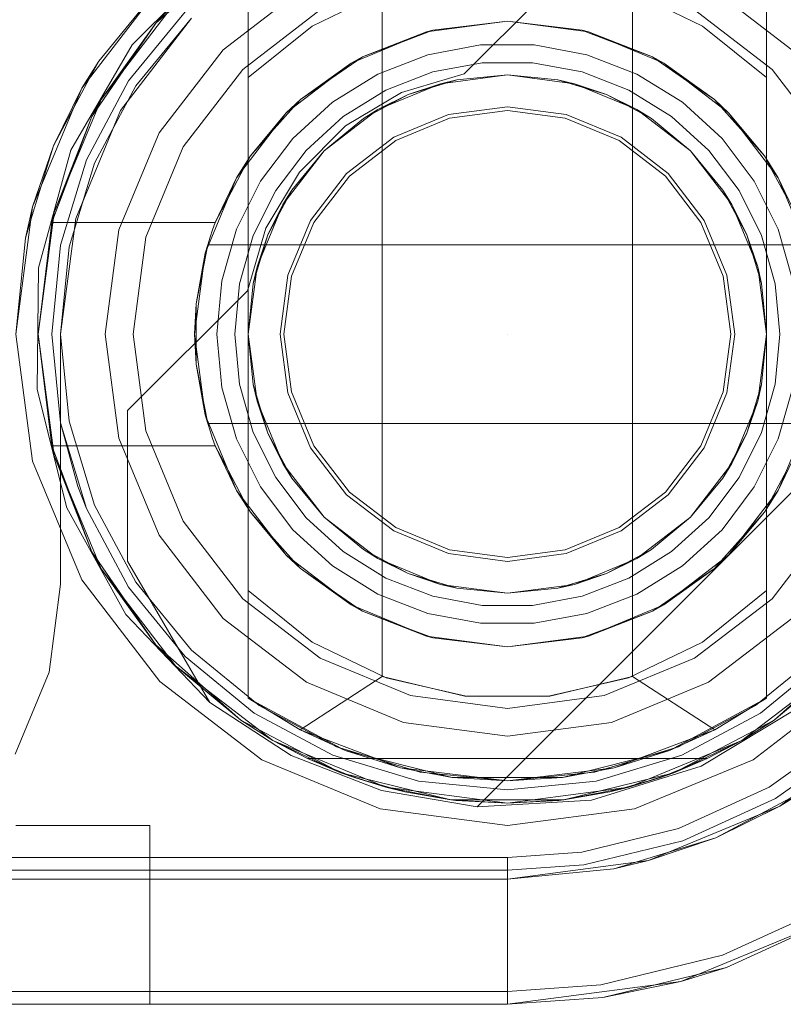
# Model space of a CAD drawing. Extents: x -620 to 300, y 62 to 1112.
# Tile 167 of 226: x 126.456 to 126.59, y 607.09 to 607.262. Entities that reach past the tile are written whole.
import ezdxf

# ---------------------------------------------------------------- set-up
doc = ezdxf.new("R2010")
doc.units = 0
doc.layers.get('0').update_dxf_attribs({"lineweight": 13})
doc.layers.add('ConnectionPoints-A06CPVZKL0', color=7, linetype='Continuous', lineweight=50)

# ---------------------------------------------------------------- blocks, each defined once
blk = doc.blocks.new('Referenz-A06CPVZML0')
at = {"color": 7, "linetype": 'ByBlock', "lineweight": 13, "ltscale": 0.13}
for p, q in [((126.48003, 607.26182), (126.49484, 607.27495)), ((126.49484, 607.27495), (126.48003, 607.26182)), ((126.49616, 607.27111), (126.49616, 607.25231)), ((126.49616, 607.14383), (126.49616, 607.27111)), ((126.58679, 607.25231), (126.58679, 607.27111)), ((126.58679, 607.27111), (126.58679, 607.14383)), ((126.52028, 607.26759), (126.50736, 607.26132)), ((126.5196, 607.26735), (126.5196, 607.14759)), ((126.57559, 607.26132), (126.56266, 607.26759)), ((126.56335, 607.14759), (126.56335, 607.26735)), ((126.47043, 607.24849), (126.48347, 607.26547)), ((126.48347, 607.26547), (126.47043, 607.24849)), ((126.48347, 607.26547), (126.48003, 607.26182)), ((126.48347, 607.26547), (126.48003, 607.26182)), ((126.4688, 607.24552), (126.48003, 607.26182)), ((126.48003, 607.26182), (126.4688, 607.24552)), ((126.48003, 607.26182), (126.47043, 607.24849)), ((126.48003, 607.26182), (126.47043, 607.24849)), ((126.52732, 607.26029), (126.54147, 607.26216)), ((126.54147, 607.26216), (126.52842, 607.26058)), ((126.54147, 607.26216), (126.55563, 607.26029)), ((126.55453, 607.26058), (126.54147, 607.26216)), ((126.50736, 607.26132), (126.49616, 607.25231)), ((126.51413, 607.25483), (126.52732, 607.26029)), ((126.52732, 607.26029), (126.51611, 607.25592)), ((126.52361, 607.25876), (126.52786, 607.26036)), ((126.52842, 607.26058), (126.52732, 607.26029)), ((126.52786, 607.26036), (126.52842, 607.26058)), ((126.55453, 607.26058), (126.55509, 607.26036)), ((126.55563, 607.26029), (126.55453, 607.26058)), ((126.55509, 607.26036), (126.55933, 607.25876)), ((126.55563, 607.26029), (126.56882, 607.25483)), ((126.56684, 607.25592), (126.55563, 607.26029)), ((126.58679, 607.25231), (126.57559, 607.26132)), ((126.51611, 607.25592), (126.52361, 607.25876)), ((126.53679, 607.25803), (126.52758, 607.25631)), ((126.54616, 607.25803), (126.53679, 607.25803)), ((126.55537, 607.25631), (126.54616, 607.25803)), ((126.55933, 607.25876), (126.56684, 607.25592)), ((126.52758, 607.25631), (126.51884, 607.25293)), ((126.56411, 607.25293), (126.55537, 607.25631)), ((126.5028, 607.24614), (126.51413, 607.25483)), ((126.51413, 607.25483), (126.50528, 607.24846)), ((126.51067, 607.25217), (126.51513, 607.25524)), ((126.51611, 607.25592), (126.51413, 607.25483)), ((126.51513, 607.25524), (126.51611, 607.25592)), ((126.52843, 607.25331), (126.53708, 607.25492)), ((126.52843, 607.25331), (126.53708, 607.25492)), ((126.53708, 607.25492), (126.54587, 607.25492)), ((126.53708, 607.25492), (126.54587, 607.25492)), ((126.54587, 607.25492), (126.55452, 607.25331)), ((126.54587, 607.25492), (126.55452, 607.25331)), ((126.56684, 607.25592), (126.56782, 607.25524)), ((126.56882, 607.25483), (126.56684, 607.25592)), ((126.56782, 607.25524), (126.57228, 607.25217)), ((126.56882, 607.25483), (126.58014, 607.24614)), ((126.57767, 607.24846), (126.56882, 607.25483)), ((126.51884, 607.25293), (126.51087, 607.24799)), ((126.52023, 607.25013), (126.52843, 607.25331)), ((126.52023, 607.25013), (126.52843, 607.25331)), ((126.55452, 607.25331), (126.56272, 607.25013)), ((126.55452, 607.25331), (126.56272, 607.25013)), ((126.57208, 607.24799), (126.56411, 607.25293)), ((126.49616, 607.25231), (126.49616, 607.22481)), ((126.50528, 607.24846), (126.51067, 607.25217)), ((126.51882, 607.24671), (126.52975, 607.25124)), ((126.51882, 607.24671), (126.52975, 607.25124)), ((126.51882, 607.24671), (126.52975, 607.25124)), ((126.52413, 607.24933), (126.53263, 607.25191)), ((126.52975, 607.25124), (126.52413, 607.24933)), ((126.52975, 607.25124), (126.54147, 607.25278)), ((126.52975, 607.25124), (126.54147, 607.25278)), ((126.52975, 607.25124), (126.54147, 607.25278)), ((126.53263, 607.25191), (126.52975, 607.25124)), ((126.54147, 607.25278), (126.53263, 607.25191)), ((126.53263, 607.25191), (126.54147, 607.25278)), ((126.54147, 607.25278), (126.5532, 607.25124)), ((126.55031, 607.25191), (126.54147, 607.25278)), ((126.54147, 607.25278), (126.55031, 607.25191)), ((126.54147, 607.25278), (126.5532, 607.25124)), ((126.54147, 607.25278), (126.5532, 607.25124)), ((126.5532, 607.25124), (126.55031, 607.25191)), ((126.55031, 607.25191), (126.55881, 607.24933)), ((126.55881, 607.24933), (126.5532, 607.25124)), ((126.5532, 607.25124), (126.56413, 607.24671)), ((126.5532, 607.25124), (126.56413, 607.24671)), ((126.5532, 607.25124), (126.56413, 607.24671)), ((126.57228, 607.25217), (126.57767, 607.24846)), ((126.58679, 607.20747), (126.58679, 607.25231)), ((126.51275, 607.2455), (126.52023, 607.25013)), ((126.51275, 607.2455), (126.52023, 607.25013)), ((126.56272, 607.25013), (126.57019, 607.2455)), ((126.56272, 607.25013), (126.57019, 607.2455)), ((126.46224, 607.2287), (126.47043, 607.24849)), ((126.47043, 607.24849), (126.46224, 607.2287)), ((126.47043, 607.24849), (126.4688, 607.24552)), ((126.47043, 607.24849), (126.4688, 607.24552)), ((126.50528, 607.24846), (126.5028, 607.24614)), ((126.51087, 607.24799), (126.50395, 607.24168)), ((126.50408, 607.24712), (126.50528, 607.24846)), ((126.5163, 607.24515), (126.52413, 607.24933)), ((126.52413, 607.24933), (126.51882, 607.24671)), ((126.56413, 607.24671), (126.55881, 607.24933)), ((126.55881, 607.24933), (126.56665, 607.24515)), ((126.579, 607.24168), (126.57208, 607.24799)), ((126.57767, 607.24846), (126.57887, 607.24712)), ((126.58014, 607.24614), (126.57767, 607.24846)), ((126.49411, 607.23481), (126.5028, 607.24614)), ((126.5028, 607.24614), (126.49653, 607.23863)), ((126.50025, 607.24281), (126.50408, 607.24712)), ((126.50943, 607.23951), (126.51882, 607.24671)), ((126.50943, 607.23951), (126.51882, 607.24671)), ((126.50943, 607.23951), (126.51882, 607.24671)), ((126.51882, 607.24671), (126.5163, 607.24515)), ((126.56665, 607.24515), (126.56413, 607.24671)), ((126.56413, 607.24671), (126.57352, 607.23951)), ((126.56413, 607.24671), (126.57352, 607.23951)), ((126.56413, 607.24671), (126.57352, 607.23951)), ((126.57887, 607.24712), (126.5827, 607.24281)), ((126.58014, 607.24614), (126.58884, 607.23481)), ((126.58641, 607.23863), (126.58014, 607.24614)), ((126.4618, 607.227), (126.4688, 607.24552)), ((126.4688, 607.24552), (126.4618, 607.227)), ((126.4688, 607.24552), (126.46224, 607.2287)), ((126.4688, 607.24552), (126.46224, 607.2287)), ((126.50626, 607.23958), (126.51275, 607.2455)), ((126.50626, 607.23958), (126.51275, 607.2455)), ((126.5163, 607.24515), (126.50943, 607.23951)), ((126.50943, 607.23951), (126.5163, 607.24515)), ((126.57352, 607.23951), (126.56665, 607.24515)), ((126.56665, 607.24515), (126.57352, 607.23951)), ((126.57019, 607.2455), (126.57669, 607.23958)), ((126.57019, 607.2455), (126.57669, 607.23958)), ((126.49653, 607.23863), (126.50025, 607.24281)), ((126.5827, 607.24281), (126.58641, 607.23863)), ((126.50395, 607.24168), (126.4983, 607.2342)), ((126.58465, 607.2342), (126.579, 607.24168)), ((126.50096, 607.23256), (126.50626, 607.23958)), ((126.50096, 607.23256), (126.50626, 607.23958)), ((126.50223, 607.23013), (126.50943, 607.23951)), ((126.50223, 607.23013), (126.50943, 607.23951)), ((126.50223, 607.23013), (126.50943, 607.23951)), ((126.50943, 607.23951), (126.5038, 607.23264)), ((126.5038, 607.23264), (126.50943, 607.23951)), ((126.57352, 607.23951), (126.58072, 607.23013)), ((126.57915, 607.23264), (126.57352, 607.23951)), ((126.57352, 607.23951), (126.57915, 607.23264)), ((126.57352, 607.23951), (126.58072, 607.23013)), ((126.57352, 607.23951), (126.58072, 607.23013)), ((126.57669, 607.23958), (126.58199, 607.23256)), ((126.57669, 607.23958), (126.58199, 607.23256)), ((126.49653, 607.23863), (126.49411, 607.23481)), ((126.49541, 607.2365), (126.49653, 607.23863)), ((126.58641, 607.23863), (126.58754, 607.2365)), ((126.58884, 607.23481), (126.58641, 607.23863)), ((126.49264, 607.23126), (126.49541, 607.2365)), ((126.58754, 607.2365), (126.59031, 607.23126)), ((126.48865, 607.22162), (126.49411, 607.23481)), ((126.49411, 607.23481), (126.49039, 607.227)), ((126.4983, 607.2342), (126.49412, 607.22581)), ((126.58883, 607.22581), (126.58465, 607.2342)), ((126.58884, 607.23481), (126.5943, 607.22162)), ((126.59256, 607.227), (126.58884, 607.23481)), ((126.49704, 607.22468), (126.50096, 607.23256)), ((126.49704, 607.22468), (126.50096, 607.23256)), ((126.49961, 607.22481), (126.5038, 607.23264)), ((126.5038, 607.23264), (126.50223, 607.23013)), ((126.58072, 607.23013), (126.57915, 607.23264)), ((126.57915, 607.23264), (126.58334, 607.22481)), ((126.58199, 607.23256), (126.58591, 607.22468)), ((126.58199, 607.23256), (126.58591, 607.22468)), ((126.49039, 607.227), (126.49264, 607.23126)), ((126.49771, 607.2192), (126.50223, 607.23013)), ((126.49771, 607.2192), (126.50223, 607.23013)), ((126.49771, 607.2192), (126.50223, 607.23013)), ((126.50223, 607.23013), (126.49961, 607.22481)), ((126.58334, 607.22481), (126.58072, 607.23013)), ((126.58072, 607.23013), (126.58524, 607.2192)), ((126.58072, 607.23013), (126.58524, 607.2192)), ((126.58072, 607.23013), (126.58524, 607.2192)), ((126.45944, 607.20747), (126.46224, 607.2287)), ((126.46224, 607.2287), (126.45944, 607.20747)), ((126.46224, 607.2287), (126.4618, 607.227)), ((126.46224, 607.2287), (126.4618, 607.227)), ((126.4618, 607.227), (126.45944, 607.20747)), ((126.4618, 607.227), (126.49039, 607.227)), ((126.4618, 607.227), (126.4618, 607.227)), ((126.49039, 607.227), (126.4618, 607.227)), ((126.48992, 607.22571), (126.48948, 607.22441)), ((126.49039, 607.227), (126.48992, 607.22571)), ((126.49039, 607.227), (126.49039, 607.227)), ((126.49412, 607.22581), (126.49156, 607.2168)), ((126.59139, 607.2168), (126.58883, 607.22581)), ((126.48948, 607.22441), (126.48907, 607.22309)), ((126.49463, 607.21623), (126.49704, 607.22468)), ((126.49463, 607.21623), (126.49704, 607.22468)), ((126.49616, 607.22481), (126.49616, 607.21631)), ((126.49703, 607.21631), (126.49961, 607.22481)), ((126.49961, 607.22481), (126.49771, 607.2192)), ((126.58524, 607.2192), (126.58334, 607.22481)), ((126.58334, 607.22481), (126.58592, 607.21631)), ((126.58591, 607.22468), (126.58832, 607.21623)), ((126.58591, 607.22468), (126.58832, 607.21623)), ((126.48907, 607.22309), (126.48704, 607.21274)), ((126.48839, 607.21961), (126.48889, 607.22221)), ((126.48907, 607.22309), (126.48865, 607.22162)), ((126.48889, 607.22221), (126.48907, 607.22309)), ((126.59388, 607.22309), (126.48907, 607.22309)), ((126.48907, 607.22309), (126.48926, 607.22309)), ((126.48907, 607.22309), (126.48907, 607.22309)), ((126.48926, 607.22309), (126.59369, 607.22309)), ((126.48679, 607.20747), (126.48865, 607.22162)), ((126.48865, 607.22162), (126.48704, 607.21274)), ((126.48704, 607.21274), (126.48839, 607.21961)), ((126.49616, 607.20747), (126.49771, 607.2192)), ((126.49616, 607.20747), (126.49771, 607.2192)), ((126.49616, 607.20747), (126.49771, 607.2192)), ((126.49771, 607.2192), (126.49703, 607.21631)), ((126.58592, 607.21631), (126.58524, 607.2192)), ((126.58524, 607.2192), (126.58679, 607.20747)), ((126.58524, 607.2192), (126.58679, 607.20747)), ((126.58524, 607.2192), (126.58679, 607.20747)), ((126.49156, 607.2168), (126.49069, 607.20747)), ((126.49382, 607.20747), (126.49463, 607.21623)), ((126.49382, 607.20747), (126.49463, 607.21623)), ((126.49703, 607.21631), (126.49616, 607.20747)), ((126.49616, 607.20747), (126.49703, 607.21631)), ((126.49616, 607.21631), (126.49616, 607.20747)), ((126.58679, 607.20747), (126.58592, 607.21631)), ((126.58592, 607.21631), (126.58679, 607.20747)), ((126.58832, 607.21623), (126.58913, 607.20747)), ((126.58832, 607.21623), (126.58913, 607.20747)), ((126.48704, 607.21274), (126.48679, 607.20747)), ((126.48704, 607.21274), (126.48704, 607.20941)), ((126.48704, 607.20941), (126.48704, 607.20553)), ((126.46224, 607.18624), (126.45944, 607.20747)), ((126.45944, 607.20747), (126.4618, 607.18794)), ((126.45944, 607.20747), (126.46224, 607.18624)), ((126.48865, 607.19332), (126.48679, 607.20747)), ((126.48679, 607.20747), (126.48704, 607.2022)), ((126.49069, 607.20747), (126.49156, 607.19814)), ((126.49463, 607.19871), (126.49382, 607.20747)), ((126.49463, 607.19871), (126.49382, 607.20747)), ((126.49771, 607.19574), (126.49616, 607.20747)), ((126.49616, 607.20747), (126.49703, 607.19863)), ((126.49771, 607.19574), (126.49616, 607.20747)), ((126.49616, 607.20747), (126.49616, 607.16263)), ((126.49703, 607.19863), (126.49616, 607.20747)), ((126.49771, 607.19574), (126.49616, 607.20747)), ((126.58679, 607.20747), (126.58524, 607.19574)), ((126.58679, 607.20747), (126.58524, 607.19574)), ((126.58679, 607.20747), (126.58524, 607.19574)), ((126.58592, 607.19863), (126.58679, 607.20747)), ((126.58679, 607.20747), (126.58592, 607.19863)), ((126.58679, 607.19863), (126.58679, 607.20747)), ((126.58913, 607.20747), (126.58832, 607.19871)), ((126.58913, 607.20747), (126.58832, 607.19871)), ((126.48704, 607.20553), (126.48704, 607.2022)), ((126.48704, 607.2022), (126.48907, 607.19184)), ((126.48839, 607.19532), (126.48704, 607.2022)), ((126.48704, 607.2022), (126.48865, 607.19332)), ((126.49156, 607.19814), (126.49412, 607.18913)), ((126.49704, 607.19025), (126.49463, 607.19871)), ((126.49704, 607.19025), (126.49463, 607.19871)), ((126.49703, 607.19863), (126.49771, 607.19574)), ((126.49961, 607.19013), (126.49703, 607.19863)), ((126.58592, 607.19863), (126.58334, 607.19013)), ((126.58524, 607.19574), (126.58592, 607.19863)), ((126.58832, 607.19871), (126.58591, 607.19025)), ((126.58832, 607.19871), (126.58591, 607.19025)), ((126.58679, 607.19013), (126.58679, 607.19863)), ((126.58883, 607.18913), (126.59139, 607.19814)), ((126.48889, 607.19273), (126.48839, 607.19532)), ((126.50223, 607.18481), (126.49771, 607.19574)), ((126.49771, 607.19574), (126.49961, 607.19013)), ((126.50223, 607.18481), (126.49771, 607.19574)), ((126.50223, 607.18481), (126.49771, 607.19574)), ((126.58524, 607.19574), (126.58072, 607.18481)), ((126.58524, 607.19574), (126.58072, 607.18481)), ((126.58524, 607.19574), (126.58072, 607.18481)), ((126.58334, 607.19013), (126.58524, 607.19574)), ((126.49411, 607.18013), (126.48865, 607.19332)), ((126.48865, 607.19332), (126.48907, 607.19184)), ((126.48907, 607.19184), (126.48889, 607.19273)), ((126.5943, 607.19332), (126.58884, 607.18013)), ((126.48907, 607.19184), (126.59388, 607.19184)), ((126.48926, 607.19184), (126.48907, 607.19184)), ((126.48907, 607.19184), (126.48948, 607.19053)), ((126.48907, 607.19184), (126.48907, 607.19184)), ((126.59369, 607.19184), (126.48926, 607.19184)), ((126.48948, 607.19053), (126.48992, 607.18923)), ((126.48992, 607.18923), (126.49039, 607.18794)), ((126.50096, 607.18238), (126.49704, 607.19025)), ((126.50096, 607.18238), (126.49704, 607.19025)), ((126.49961, 607.19013), (126.50223, 607.18481)), ((126.5038, 607.1823), (126.49961, 607.19013)), ((126.58334, 607.19013), (126.57915, 607.1823)), ((126.58072, 607.18481), (126.58334, 607.19013)), ((126.58591, 607.19025), (126.58199, 607.18238)), ((126.58591, 607.19025), (126.58199, 607.18238)), ((126.58679, 607.16263), (126.58679, 607.19013)), ((126.4618, 607.18794), (126.46224, 607.18624)), ((126.4618, 607.18794), (126.46224, 607.18624)), ((126.4688, 607.16942), (126.4618, 607.18794)), ((126.49039, 607.18794), (126.4618, 607.18794)), ((126.4618, 607.18794), (126.4618, 607.18794)), ((126.4618, 607.18794), (126.4688, 607.16942)), ((126.49039, 607.18794), (126.4618, 607.18794)), ((126.49264, 607.18368), (126.49039, 607.18794)), ((126.49039, 607.18794), (126.49411, 607.18013)), ((126.49039, 607.18794), (126.49039, 607.18794)), ((126.49412, 607.18913), (126.4983, 607.18074)), ((126.58465, 607.18074), (126.58883, 607.18913)), ((126.58884, 607.18013), (126.59256, 607.18794)), ((126.46224, 607.18624), (126.4688, 607.16942)), ((126.47043, 607.16645), (126.46224, 607.18624)), ((126.46224, 607.18624), (126.4688, 607.16942)), ((126.46224, 607.18624), (126.47043, 607.16645)), ((126.50943, 607.17543), (126.50223, 607.18481)), ((126.50223, 607.18481), (126.5038, 607.1823)), ((126.50943, 607.17543), (126.50223, 607.18481)), ((126.50943, 607.17543), (126.50223, 607.18481)), ((126.58072, 607.18481), (126.57352, 607.17543)), ((126.58072, 607.18481), (126.57352, 607.17543)), ((126.58072, 607.18481), (126.57352, 607.17543)), ((126.57915, 607.1823), (126.58072, 607.18481)), ((126.49541, 607.17844), (126.49264, 607.18368)), ((126.50626, 607.17536), (126.50096, 607.18238)), ((126.50626, 607.17536), (126.50096, 607.18238)), ((126.5038, 607.1823), (126.50943, 607.17543)), ((126.50943, 607.17543), (126.5038, 607.1823)), ((126.57352, 607.17543), (126.57915, 607.1823)), ((126.57915, 607.1823), (126.57352, 607.17543)), ((126.58199, 607.18238), (126.57669, 607.17536)), ((126.58199, 607.18238), (126.57669, 607.17536)), ((126.59031, 607.18368), (126.58754, 607.17844)), ((126.4983, 607.18074), (126.50395, 607.17326)), ((126.579, 607.17326), (126.58465, 607.18074)), ((126.5028, 607.1688), (126.49411, 607.18013)), ((126.49411, 607.18013), (126.49653, 607.17631)), ((126.58884, 607.18013), (126.58014, 607.1688)), ((126.58641, 607.17631), (126.58884, 607.18013)), ((126.49653, 607.17631), (126.49541, 607.17844)), ((126.58754, 607.17844), (126.58641, 607.17631)), ((126.50025, 607.17213), (126.49653, 607.17631)), ((126.49653, 607.17631), (126.5028, 607.1688)), ((126.50943, 607.17543), (126.5163, 607.16979)), ((126.51882, 607.16823), (126.50943, 607.17543)), ((126.51882, 607.16823), (126.50943, 607.17543)), ((126.5163, 607.16979), (126.50943, 607.17543)), ((126.51882, 607.16823), (126.50943, 607.17543)), ((126.57352, 607.17543), (126.56413, 607.16823)), ((126.57352, 607.17543), (126.56413, 607.16823)), ((126.57352, 607.17543), (126.56413, 607.16823)), ((126.56665, 607.16979), (126.57352, 607.17543)), ((126.57352, 607.17543), (126.56665, 607.16979)), ((126.58014, 607.1688), (126.58641, 607.17631)), ((126.58641, 607.17631), (126.5827, 607.17213)), ((126.51275, 607.16944), (126.50626, 607.17536)), ((126.51275, 607.16944), (126.50626, 607.17536)), ((126.57669, 607.17536), (126.57019, 607.16944)), ((126.57669, 607.17536), (126.57019, 607.16944)), ((126.50408, 607.16782), (126.50025, 607.17213)), ((126.50395, 607.17326), (126.51087, 607.16695)), ((126.57208, 607.16695), (126.579, 607.17326)), ((126.5827, 607.17213), (126.57887, 607.16782)), ((126.4688, 607.16942), (126.47043, 607.16645)), ((126.48003, 607.15312), (126.4688, 607.16942)), ((126.4688, 607.16942), (126.47043, 607.16645)), ((126.4688, 607.16942), (126.48003, 607.15312)), ((126.51413, 607.16011), (126.5028, 607.1688)), ((126.5028, 607.1688), (126.50528, 607.16648)), ((126.52023, 607.16481), (126.51275, 607.16944)), ((126.52023, 607.16481), (126.51275, 607.16944)), ((126.5163, 607.16979), (126.51882, 607.16823)), ((126.52413, 607.16561), (126.5163, 607.16979)), ((126.56665, 607.16979), (126.55881, 607.16561)), ((126.57019, 607.16944), (126.56272, 607.16481)), ((126.57019, 607.16944), (126.56272, 607.16481)), ((126.56413, 607.16823), (126.56665, 607.16979)), ((126.58014, 607.1688), (126.56882, 607.16011)), ((126.57767, 607.16648), (126.58014, 607.1688)), ((126.50528, 607.16648), (126.50408, 607.16782)), ((126.51087, 607.16695), (126.51884, 607.16201)), ((126.52975, 607.1637), (126.51882, 607.16823)), ((126.51882, 607.16823), (126.52413, 607.16561)), ((126.52975, 607.1637), (126.51882, 607.16823)), ((126.52975, 607.1637), (126.51882, 607.16823)), ((126.56413, 607.16823), (126.5532, 607.1637)), ((126.56413, 607.16823), (126.5532, 607.1637)), ((126.56413, 607.16823), (126.5532, 607.1637)), ((126.55881, 607.16561), (126.56413, 607.16823)), ((126.56411, 607.16201), (126.57208, 607.16695)), ((126.57887, 607.16782), (126.57767, 607.16648)), ((126.47043, 607.16645), (126.48003, 607.15312)), ((126.48347, 607.14946), (126.47043, 607.16645)), ((126.47043, 607.16645), (126.48003, 607.15312)), ((126.47043, 607.16645), (126.48347, 607.14946)), ((126.51067, 607.16277), (126.50528, 607.16648)), ((126.50528, 607.16648), (126.51413, 607.16011)), ((126.52413, 607.16561), (126.52975, 607.1637)), ((126.53263, 607.16303), (126.52413, 607.16561)), ((126.55881, 607.16561), (126.55031, 607.16303)), ((126.5532, 607.1637), (126.55881, 607.16561)), ((126.56882, 607.16011), (126.57767, 607.16648)), ((126.57767, 607.16648), (126.57228, 607.16277)), ((126.52843, 607.16163), (126.52023, 607.16481)), ((126.52843, 607.16163), (126.52023, 607.16481)), ((126.54147, 607.16216), (126.52975, 607.1637)), ((126.52975, 607.1637), (126.53263, 607.16303)), ((126.54147, 607.16216), (126.52975, 607.1637)), ((126.54147, 607.16216), (126.52975, 607.1637)), ((126.5532, 607.1637), (126.54147, 607.16216)), ((126.5532, 607.1637), (126.54147, 607.16216)), ((126.5532, 607.1637), (126.54147, 607.16216)), ((126.55031, 607.16303), (126.5532, 607.1637)), ((126.56272, 607.16481), (126.55452, 607.16163)), ((126.56272, 607.16481), (126.55452, 607.16163)), ((126.49616, 607.16263), (126.49616, 607.14383)), ((126.50736, 607.15362), (126.49616, 607.16263)), ((126.51513, 607.15969), (126.51067, 607.16277)), ((126.51884, 607.16201), (126.52758, 607.15863)), ((126.53708, 607.16002), (126.52843, 607.16163)), ((126.53708, 607.16002), (126.52843, 607.16163)), ((126.53263, 607.16303), (126.54147, 607.16216)), ((126.54147, 607.16216), (126.53263, 607.16303)), ((126.54147, 607.16216), (126.55031, 607.16303)), ((126.55031, 607.16303), (126.54147, 607.16216)), ((126.55452, 607.16163), (126.54587, 607.16002)), ((126.55452, 607.16163), (126.54587, 607.16002)), ((126.55537, 607.15863), (126.56411, 607.16201)), ((126.57228, 607.16277), (126.56782, 607.15969)), ((126.58679, 607.16263), (126.57559, 607.15362)), ((126.58679, 607.14383), (126.58679, 607.16263)), ((126.52732, 607.15465), (126.51413, 607.16011)), ((126.51413, 607.16011), (126.51611, 607.15902)), ((126.54587, 607.16002), (126.53708, 607.16002)), ((126.54587, 607.16002), (126.53708, 607.16002)), ((126.56882, 607.16011), (126.55563, 607.15465)), ((126.56684, 607.15902), (126.56882, 607.16011)), ((126.51611, 607.15902), (126.51513, 607.15969)), ((126.52361, 607.15618), (126.51611, 607.15902)), ((126.51611, 607.15902), (126.52732, 607.15465)), ((126.52758, 607.15863), (126.53679, 607.1569)), ((126.54616, 607.1569), (126.55537, 607.15863)), ((126.55563, 607.15465), (126.56684, 607.15902)), ((126.56684, 607.15902), (126.55933, 607.15618)), ((126.56782, 607.15969), (126.56684, 607.15902)), ((126.53679, 607.1569), (126.54616, 607.1569)), ((126.52786, 607.15457), (126.52361, 607.15618)), ((126.55933, 607.15618), (126.55509, 607.15457)), ((126.49484, 607.13999), (126.48003, 607.15312)), ((126.48003, 607.15312), (126.48347, 607.14946)), ((126.48003, 607.15312), (126.48347, 607.14946)), ((126.48003, 607.15312), (126.49484, 607.13999)), ((126.52028, 607.14734), (126.50736, 607.15362)), ((126.54147, 607.15278), (126.52732, 607.15465)), ((126.52732, 607.15465), (126.52842, 607.15436)), ((126.52842, 607.15436), (126.52786, 607.15457)), ((126.52842, 607.15436), (126.54147, 607.15278)), ((126.55563, 607.15465), (126.54147, 607.15278)), ((126.54147, 607.15278), (126.55453, 607.15436)), ((126.55453, 607.15436), (126.55563, 607.15465)), ((126.55509, 607.15457), (126.55453, 607.15436)), ((126.57559, 607.15362), (126.56266, 607.14734)), ((126.60292, 607.15312), (126.58811, 607.13999)), ((126.58811, 607.13999), (126.60292, 607.15312)), ((126.48347, 607.14946), (126.49484, 607.13999)), ((126.50046, 607.13643), (126.48347, 607.14946)), ((126.48347, 607.14946), (126.49484, 607.13999)), ((126.48347, 607.14946), (126.50046, 607.13643)), ((126.59948, 607.14946), (126.58249, 607.13643)), ((126.58249, 607.13643), (126.59948, 607.14946)), ((126.58811, 607.13999), (126.59948, 607.14946)), ((126.58811, 607.13999), (126.59948, 607.14946)), ((126.5196, 607.14759), (126.50522, 607.13826)), ((126.53405, 607.14415), (126.5196, 607.14759)), ((126.53429, 607.14413), (126.52028, 607.14734)), ((126.56266, 607.14734), (126.54866, 607.14413)), ((126.56335, 607.14759), (126.5489, 607.14415)), ((126.57772, 607.13826), (126.56335, 607.14759)), ((126.49616, 607.14383), (126.50522, 607.13826)), ((126.51313, 607.13467), (126.49616, 607.14383)), ((126.50522, 607.13826), (126.49616, 607.14383)), ((126.49616, 607.14383), (126.49616, 607.14383)), ((126.5489, 607.14415), (126.53405, 607.14415)), ((126.54866, 607.14413), (126.53429, 607.14413)), ((126.58679, 607.14383), (126.56982, 607.13467)), ((126.57772, 607.13826), (126.58679, 607.14383)), ((126.58679, 607.14383), (126.57772, 607.13826)), ((126.58679, 607.14383), (126.58679, 607.14383)), ((126.49484, 607.13999), (126.50046, 607.13643)), ((126.51236, 607.13078), (126.49484, 607.13999)), ((126.49484, 607.13999), (126.50046, 607.13643)), ((126.49484, 607.13999), (126.51236, 607.13078)), ((126.58811, 607.13999), (126.57059, 607.13078)), ((126.57059, 607.13078), (126.58811, 607.13999)), ((126.58249, 607.13643), (126.58811, 607.13999)), ((126.58249, 607.13643), (126.58811, 607.13999)), ((126.50522, 607.13826), (126.51313, 607.13467)), ((126.50522, 607.13826), (126.52281, 607.13161)), ((126.56014, 607.13161), (126.57772, 607.13826)), ((126.56982, 607.13467), (126.57772, 607.13826)), ((126.50046, 607.13643), (126.50654, 607.13325)), ((126.52024, 607.12823), (126.50046, 607.13643)), ((126.50046, 607.13643), (126.51236, 607.13078)), ((126.50046, 607.13643), (126.52024, 607.12823)), ((126.58249, 607.13643), (126.56271, 607.12823)), ((126.56271, 607.12823), (126.58249, 607.13643)), ((126.57059, 607.13078), (126.58249, 607.13643)), ((126.57641, 607.13325), (126.58249, 607.13643)), ((126.53183, 607.12994), (126.51313, 607.13467)), ((126.51313, 607.13467), (126.52281, 607.13161)), ((126.56982, 607.13467), (126.55112, 607.12994)), ((126.56014, 607.13161), (126.56982, 607.13467)), ((126.50654, 607.13325), (126.51236, 607.13078)), ((126.50654, 607.13325), (126.51489, 607.12986)), ((126.57641, 607.13325), (126.50654, 607.13325)), ((126.50654, 607.13325), (126.50654, 607.13325)), ((126.50654, 607.13325), (126.51489, 607.12986)), ((126.57641, 607.13325), (126.50654, 607.13325)), ((126.56805, 607.12986), (126.57641, 607.13325)), ((126.56805, 607.12986), (126.57641, 607.13325)), ((126.57059, 607.13078), (126.57641, 607.13325)), ((126.57641, 607.13325), (126.57641, 607.13325)), ((126.51236, 607.13078), (126.51489, 607.12986)), ((126.53158, 607.12604), (126.51236, 607.13078)), ((126.51236, 607.13078), (126.52024, 607.12823)), ((126.51236, 607.13078), (126.53158, 607.12604)), ((126.52281, 607.13161), (126.53183, 607.12994)), ((126.52281, 607.13161), (126.54147, 607.12934)), ((126.54147, 607.12934), (126.56014, 607.13161)), ((126.55112, 607.12994), (126.56014, 607.13161)), ((126.57059, 607.13078), (126.55137, 607.12604)), ((126.55137, 607.12604), (126.57059, 607.13078)), ((126.56271, 607.12823), (126.57059, 607.13078)), ((126.56805, 607.12986), (126.57059, 607.13078)), ((126.51489, 607.12986), (126.51726, 607.1292)), ((126.51489, 607.12986), (126.52024, 607.12823)), ((126.52357, 607.12742), (126.51489, 607.12986)), ((126.51726, 607.1292), (126.52162, 607.12797)), ((126.55112, 607.12994), (126.53183, 607.12994)), ((126.53183, 607.12994), (126.54147, 607.12934)), ((126.54147, 607.12934), (126.55112, 607.12994)), ((126.56805, 607.12986), (126.55937, 607.12742)), ((126.56133, 607.12797), (126.56569, 607.1292)), ((126.56271, 607.12823), (126.56805, 607.12986)), ((126.56569, 607.1292), (126.56805, 607.12986)), ((126.52024, 607.12823), (126.52357, 607.12742)), ((126.54147, 607.12544), (126.52024, 607.12823)), ((126.52024, 607.12823), (126.53158, 607.12604)), ((126.52024, 607.12823), (126.54147, 607.12544)), ((126.52162, 607.12797), (126.52357, 607.12742)), ((126.52357, 607.12742), (126.53158, 607.12604)), ((126.52357, 607.12742), (126.53247, 607.12593)), ((126.52357, 607.12742), (126.53247, 607.12593)), ((126.56271, 607.12823), (126.54147, 607.12544)), ((126.54147, 607.12544), (126.56271, 607.12823)), ((126.55048, 607.12593), (126.55937, 607.12742)), ((126.55048, 607.12593), (126.55937, 607.12742)), ((126.55137, 607.12604), (126.56271, 607.12823)), ((126.55137, 607.12604), (126.55937, 607.12742)), ((126.55937, 607.12742), (126.56271, 607.12823)), ((126.55937, 607.12742), (126.56133, 607.12797)), ((126.53158, 607.12604), (126.53247, 607.12593)), ((126.55137, 607.12604), (126.53158, 607.12604)), ((126.53158, 607.12604), (126.54147, 607.12544)), ((126.53158, 607.12604), (126.55137, 607.12604)), ((126.53247, 607.12593), (126.54147, 607.12544)), ((126.53247, 607.12593), (126.54147, 607.12544)), ((126.54147, 607.12544), (126.55137, 607.12604)), ((126.54147, 607.12544), (126.55048, 607.12593)), ((126.54147, 607.12544), (126.55048, 607.12593)), ((126.55048, 607.12593), (126.55137, 607.12604))]:
    blk.add_line(p, q, dxfattribs=at)
at = {"color": 251, "linetype": 'ByBlock', "lineweight": 13, "ltscale": 0.13, "true_color": 0x636363}
for p, q in [((126.53391, 607.25294), (126.55484, 607.27387)), ((126.53391, 607.25294), (126.55484, 607.27387)), ((126.49094, 607.27307), (126.47587, 607.25801)), ((126.48071, 607.26824), (126.46705, 607.25044)), ((126.47382, 607.24653), (126.48623, 607.26271)), ((126.48623, 607.26271), (126.47382, 607.24653)), ((126.47587, 607.25801), (126.46515, 607.2396)), ((126.52297, 607.24969), (126.53391, 607.25294)), ((126.52297, 607.24969), (126.53391, 607.25294)), ((126.53391, 607.25294), (126.53391, 607.25294)), ((126.46705, 607.25044), (126.45846, 607.22971)), ((126.51317, 607.24385), (126.52297, 607.24969)), ((126.51317, 607.24385), (126.52297, 607.24969)), ((126.46601, 607.22769), (126.47382, 607.24653)), ((126.47382, 607.24653), (126.46601, 607.22769)), ((126.5051, 607.23578), (126.51317, 607.24385)), ((126.5051, 607.23578), (126.51317, 607.24385)), ((126.46515, 607.2396), (126.45948, 607.21906)), ((126.49926, 607.22597), (126.5051, 607.23578)), ((126.49926, 607.22597), (126.5051, 607.23578)), ((126.45846, 607.22971), (126.45554, 607.20747)), ((126.46335, 607.20747), (126.46601, 607.22769)), ((126.46601, 607.22769), (126.46335, 607.20747)), ((126.49601, 607.21503), (126.49926, 607.22597)), ((126.49601, 607.21503), (126.49926, 607.22597)), ((126.45948, 607.21906), (126.45923, 607.19776)), ((126.47507, 607.1941), (126.49601, 607.21503)), ((126.47507, 607.1941), (126.49601, 607.21503)), ((126.49601, 607.21503), (126.49601, 607.21503)), ((126.62412, 607.21277), (126.53617, 607.12483)), ((126.62412, 607.21277), (126.53617, 607.12483)), ((126.45554, 607.20747), (126.45846, 607.18523)), ((126.46335, 607.16372), (126.46335, 607.20747)), ((126.46335, 607.20747), (126.46335, 607.16372)), ((126.46335, 607.20747), (126.46335, 607.20747)), ((126.45923, 607.19776), (126.46443, 607.1771)), ((126.47507, 607.16778), (126.47507, 607.1941)), ((126.47507, 607.1941), (126.47507, 607.1941)), ((126.47507, 607.16778), (126.47507, 607.1941)), ((126.45846, 607.18523), (126.46705, 607.1645)), ((126.46443, 607.1771), (126.47473, 607.15845)), ((126.48944, 607.14304), (126.47507, 607.16778)), ((126.47507, 607.16778), (126.47507, 607.16778)), ((126.48944, 607.14304), (126.47507, 607.16778)), ((126.46133, 607.14835), (126.46335, 607.16372)), ((126.46335, 607.16372), (126.46133, 607.14835)), ((126.46335, 607.16372), (126.46335, 607.16372)), ((126.46705, 607.1645), (126.48071, 607.1467)), ((126.47473, 607.15845), (126.48944, 607.14304)), ((126.45539, 607.13403), (126.46133, 607.14835)), ((126.46133, 607.14835), (126.45539, 607.13403)), ((126.48071, 607.1467), (126.49851, 607.13305)), ((126.58444, 607.13305), (126.60224, 607.1467)), ((126.50366, 607.1338), (126.48944, 607.14304)), ((126.48944, 607.14304), (126.48944, 607.14304)), ((126.48944, 607.14304), (126.50366, 607.1338)), ((126.59251, 607.14225), (126.57534, 607.1319)), ((126.60139, 607.13832), (126.58722, 607.12823)), ((126.49851, 607.13305), (126.51923, 607.12446)), ((126.51945, 607.12764), (126.50366, 607.1338)), ((126.50366, 607.1338), (126.51945, 607.12764)), ((126.56372, 607.12446), (126.58444, 607.13305)), ((126.57534, 607.1319), (126.55619, 607.12597)), ((126.53617, 607.12483), (126.51945, 607.12764)), ((126.51945, 607.12764), (126.53617, 607.12483)), ((126.58722, 607.12823), (126.5714, 607.121)), ((126.55619, 607.12597), (126.53617, 607.12483)), ((126.51923, 607.12446), (126.54147, 607.12153)), ((126.53617, 607.12483), (126.53617, 607.12483)), ((126.54147, 607.12153), (126.56372, 607.12446)), ((126.5714, 607.121), (126.5545, 607.1169)), ((126.5545, 607.1169), (126.54147, 607.11597)), ((126.54147, 607.11597), (124.7446, 607.11597)), ((126.54147, 607.11597), (126.54147, 607.11381)), ((126.54147, 607.11381), (126.54147, 607.10956)), ((126.54147, 607.10956), (126.54147, 607.10552)), ((126.57907, 607.09886), (126.59894, 607.10793)), ((126.54147, 607.10552), (126.54147, 607.10185)), ((126.5718, 607.09428), (126.60007, 607.10598)), ((126.54147, 607.10185), (126.54147, 607.09865)), ((126.54147, 607.09865), (126.54147, 607.09604)), ((126.55783, 607.0937), (126.57907, 607.09886)), ((126.54147, 607.09604), (126.54147, 607.09412)), ((126.54147, 607.09028), (126.5718, 607.09428)), ((126.54147, 607.09412), (126.54147, 607.09293)), ((126.54147, 607.09253), (126.55783, 607.0937)), ((126.54147, 607.09293), (126.54147, 607.09253)), ((126.54147, 607.09253), (124.7446, 607.09253)), ((126.54147, 607.09028), (126.54147, 607.09253)), ((124.7446, 607.09028), (126.54147, 607.09028))]:
    blk.add_line(p, q, dxfattribs=at)
at = {"color": 9, "linetype": 'ByBlock', "lineweight": 13, "ltscale": 0.13, "true_color": 0xc1c9c4}
for p, q in [((126.50632, 607.26836), (126.49176, 607.25719)), ((126.50632, 607.26836), (126.49176, 607.25719)), ((126.59119, 607.25719), (126.57663, 607.26836)), ((126.59119, 607.25719), (126.57663, 607.26836)), ((126.46705, 607.25044), (126.48071, 607.26824)), ((126.48071, 607.26824), (126.47002, 607.25521)), ((126.48513, 607.26382), (126.47522, 607.25174)), ((126.47522, 607.25174), (126.48513, 607.26382)), ((126.50876, 607.26414), (126.4952, 607.25374)), ((126.4952, 607.25374), (126.50876, 607.26414)), ((126.58775, 607.25374), (126.57419, 607.26414)), ((126.57419, 607.26414), (126.58775, 607.25374)), ((126.48623, 607.26271), (126.47652, 607.25087)), ((126.49176, 607.25719), (126.48058, 607.24263)), ((126.49176, 607.25719), (126.48058, 607.24263)), ((126.47002, 607.25521), (126.46705, 607.25044)), ((126.46842, 607.25223), (126.47002, 607.25521)), ((126.4952, 607.25374), (126.4848, 607.24019)), ((126.4848, 607.24019), (126.4952, 607.25374)), ((126.59814, 607.24019), (126.58775, 607.25374)), ((126.58775, 607.25374), (126.59814, 607.24019)), ((126.46561, 607.24697), (126.46842, 607.25223)), ((126.47522, 607.25174), (126.46785, 607.23796)), ((126.46785, 607.23796), (126.47522, 607.25174)), ((126.45846, 607.22971), (126.46705, 607.25044)), ((126.46705, 607.25044), (126.46208, 607.24036)), ((126.47652, 607.25087), (126.4693, 607.23737)), ((126.46208, 607.24036), (126.46561, 607.24697)), ((126.54147, 607.24721), (126.53119, 607.24586)), ((126.53136, 607.2452), (126.54147, 607.24653)), ((126.55176, 607.24586), (126.54147, 607.24721)), ((126.54147, 607.24653), (126.55158, 607.2452)), ((126.53119, 607.24586), (126.5216, 607.24189)), ((126.52194, 607.2413), (126.53136, 607.2452)), ((126.55158, 607.2452), (126.56101, 607.2413)), ((126.56135, 607.24189), (126.55176, 607.24586)), ((126.48058, 607.24263), (126.47356, 607.22567)), ((126.48058, 607.24263), (126.47356, 607.22567)), ((126.5216, 607.24189), (126.51337, 607.23557)), ((126.51385, 607.23509), (126.52194, 607.2413)), ((126.56101, 607.2413), (126.5691, 607.23509)), ((126.56958, 607.23557), (126.56135, 607.24189)), ((126.46208, 607.24036), (126.45846, 607.22971)), ((126.4599, 607.23318), (126.46208, 607.24036)), ((126.4848, 607.24019), (126.47827, 607.22441)), ((126.47827, 607.22441), (126.4848, 607.24019)), ((126.46785, 607.23796), (126.46332, 607.22302)), ((126.46332, 607.22302), (126.46785, 607.23796)), ((126.4693, 607.23737), (126.46485, 607.22271)), ((126.51337, 607.23557), (126.50705, 607.22734)), ((126.50765, 607.227), (126.51385, 607.23509)), ((126.5691, 607.23509), (126.5753, 607.227)), ((126.57589, 607.22734), (126.56958, 607.23557)), ((126.45817, 607.22747), (126.4599, 607.23318)), ((126.45554, 607.20747), (126.45846, 607.22971)), ((126.45846, 607.22971), (126.45719, 607.22424)), ((126.45719, 607.22424), (126.45817, 607.22747)), ((126.50705, 607.22734), (126.50308, 607.21776)), ((126.57986, 607.21776), (126.57589, 607.22734)), ((126.47356, 607.22567), (126.47116, 607.20747)), ((126.47356, 607.22567), (126.47116, 607.20747)), ((126.50374, 607.21758), (126.50765, 607.227)), ((126.5753, 607.227), (126.57921, 607.21758)), ((126.45719, 607.22424), (126.45554, 607.20747)), ((126.47827, 607.22441), (126.47604, 607.20747)), ((126.47604, 607.20747), (126.47827, 607.22441)), ((126.46332, 607.22302), (126.46179, 607.20747)), ((126.46179, 607.20747), (126.46332, 607.22302)), ((126.46485, 607.22271), (126.46335, 607.20747)), ((126.50308, 607.21776), (126.50173, 607.20747)), ((126.50241, 607.20747), (126.50374, 607.21758)), ((126.57921, 607.21758), (126.58054, 607.20747)), ((126.58122, 607.20747), (126.57986, 607.21776)), ((126.46179, 607.20747), (126.46332, 607.19192)), ((126.46332, 607.19192), (126.46179, 607.20747)), ((126.46335, 607.20747), (126.46485, 607.19223)), ((126.47116, 607.20747), (126.47356, 607.18927)), ((126.47116, 607.20747), (126.47356, 607.18927)), ((126.47604, 607.20747), (126.47827, 607.19053)), ((126.47827, 607.19053), (126.47604, 607.20747)), ((126.50173, 607.20747), (126.50308, 607.19718)), ((126.50374, 607.19736), (126.50241, 607.20747)), ((126.58054, 607.20747), (126.57921, 607.19736)), ((126.57986, 607.19718), (126.58122, 607.20747)), ((126.50308, 607.19718), (126.50705, 607.1876)), ((126.50765, 607.18794), (126.50374, 607.19736)), ((126.57921, 607.19736), (126.5753, 607.18794)), ((126.57589, 607.1876), (126.57986, 607.19718)), ((126.46332, 607.19192), (126.46785, 607.17697)), ((126.46332, 607.19192), (126.46637, 607.18082)), ((126.46637, 607.18082), (126.46332, 607.19192)), ((126.46485, 607.19223), (126.4693, 607.17757)), ((126.47356, 607.18927), (126.48058, 607.17231)), ((126.47356, 607.18927), (126.48058, 607.17231)), ((126.47827, 607.19053), (126.4848, 607.17475)), ((126.4848, 607.17475), (126.47827, 607.19053)), ((126.50705, 607.1876), (126.51337, 607.17937)), ((126.51385, 607.17985), (126.50765, 607.18794)), ((126.5753, 607.18794), (126.5691, 607.17985)), ((126.56958, 607.17937), (126.57589, 607.1876)), ((126.46637, 607.18082), (126.46785, 607.17697)), ((126.46785, 607.17697), (126.46637, 607.18082)), ((126.51337, 607.17937), (126.5216, 607.17305)), ((126.52194, 607.17364), (126.51385, 607.17985)), ((126.5691, 607.17985), (126.56101, 607.17364)), ((126.56135, 607.17305), (126.56958, 607.17937)), ((126.4693, 607.17757), (126.47652, 607.16407)), ((126.46785, 607.17697), (126.47522, 607.1632)), ((126.47522, 607.1632), (126.46785, 607.17697)), ((126.4848, 607.17475), (126.4952, 607.1612)), ((126.4952, 607.1612), (126.4848, 607.17475)), ((126.58775, 607.1612), (126.59814, 607.17475)), ((126.59814, 607.17475), (126.58775, 607.1612)), ((126.48058, 607.17231), (126.49176, 607.15775)), ((126.48058, 607.17231), (126.49176, 607.15775)), ((126.5216, 607.17305), (126.53119, 607.16908)), ((126.53136, 607.16974), (126.52194, 607.17364)), ((126.56101, 607.17364), (126.55158, 607.16974)), ((126.55176, 607.16908), (126.56135, 607.17305)), ((126.53119, 607.16908), (126.54147, 607.16773)), ((126.54147, 607.16841), (126.53136, 607.16974)), ((126.55158, 607.16974), (126.54147, 607.16841)), ((126.54147, 607.16773), (126.55176, 607.16908)), ((126.47652, 607.16407), (126.48623, 607.15223)), ((126.47522, 607.1632), (126.48513, 607.15112)), ((126.48513, 607.15112), (126.47522, 607.1632)), ((126.4952, 607.1612), (126.50876, 607.1508)), ((126.50876, 607.1508), (126.4952, 607.1612)), ((126.57419, 607.1508), (126.58775, 607.1612)), ((126.58775, 607.1612), (126.57419, 607.1508)), ((126.49176, 607.15775), (126.50632, 607.14658)), ((126.49176, 607.15775), (126.50632, 607.14658)), ((126.57663, 607.14658), (126.59119, 607.15775)), ((126.57663, 607.14658), (126.59119, 607.15775)), ((126.48623, 607.15223), (126.49807, 607.14251)), ((126.58488, 607.14251), (126.59672, 607.15223)), ((126.48513, 607.15112), (126.4972, 607.14121)), ((126.4972, 607.14121), (126.48513, 607.15112)), ((126.50876, 607.1508), (126.52454, 607.14426)), ((126.52454, 607.14426), (126.50876, 607.1508)), ((126.55841, 607.14426), (126.57419, 607.1508)), ((126.57419, 607.1508), (126.55841, 607.14426)), ((126.58575, 607.14121), (126.59782, 607.15112)), ((126.59782, 607.15112), (126.58575, 607.14121)), ((126.50632, 607.14658), (126.52328, 607.13955)), ((126.50632, 607.14658), (126.52328, 607.13955)), ((126.55967, 607.13955), (126.57663, 607.14658)), ((126.55967, 607.13955), (126.57663, 607.14658)), ((126.52454, 607.14426), (126.54147, 607.14203)), ((126.54147, 607.14203), (126.52454, 607.14426)), ((126.54147, 607.14203), (126.55841, 607.14426)), ((126.55841, 607.14426), (126.54147, 607.14203)), ((126.4972, 607.14121), (126.51098, 607.13385)), ((126.51098, 607.13385), (126.4972, 607.14121)), ((126.49807, 607.14251), (126.51158, 607.13529)), ((126.57137, 607.13529), (126.58488, 607.14251)), ((126.57197, 607.13385), (126.58575, 607.14121)), ((126.58575, 607.14121), (126.57197, 607.13385)), ((126.52328, 607.13955), (126.54147, 607.13716)), ((126.52328, 607.13955), (126.54147, 607.13716)), ((126.54147, 607.13716), (126.55967, 607.13955)), ((126.54147, 607.13716), (126.55967, 607.13955)), ((126.60887, 607.14007), (126.58913, 607.12493)), ((126.60287, 607.13662), (126.58835, 607.12628)), ((126.51158, 607.13529), (126.52623, 607.13085)), ((126.55672, 607.13085), (126.57137, 607.13529)), ((126.51098, 607.13385), (126.52593, 607.12931)), ((126.52593, 607.12931), (126.51098, 607.13385)), ((126.55702, 607.12931), (126.57197, 607.13385)), ((126.57197, 607.13385), (126.55702, 607.12931)), ((126.52623, 607.13085), (126.54147, 607.12934)), ((126.54147, 607.12934), (126.55672, 607.13085)), ((126.52593, 607.12931), (126.54147, 607.12778)), ((126.54147, 607.12778), (126.52593, 607.12931)), ((126.54147, 607.12778), (126.55702, 607.12931)), ((126.55702, 607.12931), (126.54147, 607.12778)), ((126.59443, 607.12822), (126.57795, 607.11941)), ((126.58913, 607.12493), (126.59443, 607.12822)), ((126.58835, 607.12628), (126.57214, 607.11888)), ((126.58913, 607.12493), (126.56614, 607.1154)), ((126.57795, 607.11941), (126.58913, 607.12493)), ((126.4616, 607.12153), (126.45554, 607.12153)), ((126.45554, 607.12153), (126.4616, 607.12153)), ((126.46726, 607.12153), (126.4616, 607.12153)), ((126.4616, 607.12153), (126.46726, 607.12153)), ((126.47211, 607.12153), (126.46726, 607.12153)), ((126.46726, 607.12153), (126.47211, 607.12153)), ((126.47583, 607.12153), (126.47211, 607.12153)), ((126.47211, 607.12153), (126.47583, 607.12153)), ((126.47818, 607.12153), (126.47583, 607.12153)), ((126.47583, 607.12153), (126.47818, 607.12153)), ((126.47897, 607.12153), (126.47818, 607.12153)), ((126.47818, 607.12153), (126.47897, 607.12153)), ((126.47897, 607.09028), (126.47897, 607.12153)), ((126.47897, 607.09028), (126.47897, 607.12153)), ((126.47897, 607.12153), (126.47897, 607.12153)), ((126.57214, 607.11888), (126.55482, 607.11467)), ((126.57795, 607.11941), (126.56007, 607.11399)), ((126.56614, 607.1154), (126.57795, 607.11941)), ((126.56614, 607.1154), (126.54147, 607.11216)), ((126.56007, 607.11399), (126.56614, 607.1154)), ((126.54147, 607.11372), (125.87741, 607.11372)), ((126.55482, 607.11467), (126.54147, 607.11372)), ((126.54147, 607.11216), (126.56007, 607.11399)), ((126.54147, 607.11372), (126.54147, 607.11156)), ((126.54147, 607.11216), (124.7446, 607.11216)), ((126.40397, 607.11216), (126.54147, 607.11216)), ((126.54147, 607.11216), (126.54147, 607.11216)), ((126.54147, 607.11156), (126.54147, 607.10731)), ((126.54147, 607.10731), (126.54147, 607.10327)), ((126.5718, 607.09428), (126.60007, 607.10598)), ((126.5798, 607.09673), (126.60007, 607.10598)), ((126.5798, 607.09673), (126.60007, 607.10598)), ((126.54147, 607.10327), (126.54147, 607.0996)), ((126.54147, 607.0996), (126.54147, 607.0964)), ((126.54147, 607.0964), (126.54147, 607.09379)), ((126.55815, 607.09147), (126.5798, 607.09673)), ((126.5718, 607.09428), (126.5798, 607.09673)), ((126.54147, 607.09028), (126.5718, 607.09428)), ((126.54147, 607.09379), (126.54147, 607.09186)), ((126.55815, 607.09147), (126.5718, 607.09428)), ((126.54147, 607.09186), (126.54147, 607.09068)), ((126.54147, 607.09028), (126.55815, 607.09147)), ((126.54147, 607.09028), (126.55815, 607.09147)), ((124.7446, 607.09028), (126.54147, 607.09028)), ((124.7446, 607.09028), (126.54147, 607.09028)), ((126.45554, 607.09028), (126.4616, 607.09028)), ((126.4616, 607.09028), (126.45554, 607.09028)), ((126.4616, 607.09028), (126.46726, 607.09028)), ((126.46726, 607.09028), (126.4616, 607.09028)), ((126.46726, 607.09028), (126.47211, 607.09028)), ((126.47211, 607.09028), (126.46726, 607.09028)), ((126.47211, 607.09028), (126.47583, 607.09028)), ((126.47583, 607.09028), (126.47211, 607.09028)), ((126.47583, 607.09028), (126.47818, 607.09028)), ((126.47818, 607.09028), (126.47583, 607.09028)), ((126.47818, 607.09028), (126.47897, 607.09028)), ((126.47897, 607.09028), (126.47818, 607.09028)), ((126.47897, 607.09028), (126.47897, 607.09028)), ((126.54147, 607.09068), (126.54147, 607.09028)), ((126.54147, 607.09028), (126.54147, 607.09028))]:
    blk.add_line(p, q, dxfattribs=at)
at = {"layer": 'ConnectionPoints-A06CPVZKL0', "linetype": 'ByBlock', "ltscale": 0.5}
blk.add_line((126.54147, 607.20747), (126.54147, 607.20747), dxfattribs=at)
blk.add_line((126.54147, 607.20747), (126.54147, 607.20747), dxfattribs=at)

msp = doc.modelspace()

# ---------------------------------------------------------------- block references
at = {"color": 8, "lineweight": 25, "ltscale": 0.25, "true_color": 0x808080}
msp.add_blockref('Referenz-A06CPVZML0', (0, 0), dxfattribs=at)

doc.saveas('drawing.dxf')
